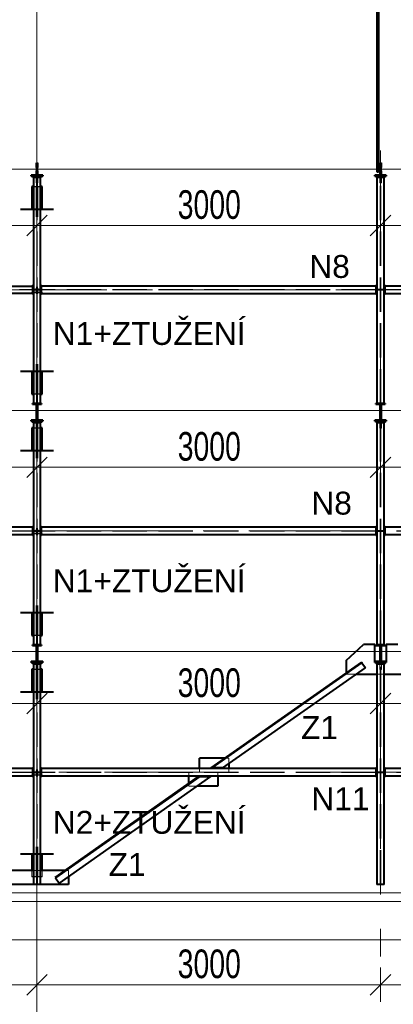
# Model space of a CAD drawing. Header units: metres. Extents: x 212 to 317, y 37 to 97.
# Tile 4 of 52: x 228.25 to 231.51, y 42.32 to 50.92. Entities that reach past the tile are written whole.
import ezdxf

# ---------------------------------------------------------------- set-up
doc = ezdxf.new("R2010")
doc.units = ezdxf.units.M
for name, pattern in [('__RA_15', [1.7, 1, -0.3, 0.1, -0.3]), ('__RA_2', [0.4, 0.3, -0.1]), ('__RA_4', [0.6, 0.3, -0.1, 0, -0.1, 0, -0.1])]:
    doc.linetypes.add(name, pattern=pattern)
for name, color, linetype, lineweight in [('OSY', 204, '__RA_15', 13), ('POPIS', 7, 'Continuous', 13), ('Standard', 7, 'Continuous', 40), ('VYZTUZ', 11, 'Continuous', 50)]:
    doc.layers.add(name, color=color, linetype=linetype, lineweight=lineweight)
doc.styles.add('ARIAL', font='ARIAL.TTF')

msp = doc.modelspace()

# ---------------------------------------------------------------- linework, layer by layer
at = {"layer": 'OSY', "color": 204, "linetype": 'Continuous', "lineweight": 13}
for p, q in [((228.3962, 40.4228), (228.3962, 54.9808)), ((225.637, 49.6203), (298.4065, 49.6203)), ((224.437, 47.5126), (298.4065, 47.5126)), ((222.1385, 45.4049), (298.4065, 45.4049)), ((222.1385, 43.2972), (298.4065, 43.2972))]:
    msp.add_line(p, q, dxfattribs=at)
at = {"layer": 'OSY', "color": 204, "linetype": '__RA_15', "lineweight": 13}
for p, q in [((231.3962, 49.7833), (231.3962, 42.7433)), ((224.606, 48.5665), (292.136, 48.5665)), ((223.446, 46.4588), (293.446, 46.4588)), ((222.186, 44.3511), (294.576, 44.3511))]:
    msp.add_line(p, q, dxfattribs=at)
at = {"layer": 'Standard', "color": 1, "linetype": 'Continuous', "lineweight": 40}
for p, q in [((231.3652, 49.5931), (231.3652, 51.7608)), ((231.367, 49.5931), (231.367, 51.7608)), ((231.3712, 49.5931), (231.3712, 51.7608)), ((231.3755, 49.5931), (231.3755, 51.7608)), ((231.3772, 51.7608), (231.3772, 49.5931)), ((228.3922, 49.6733), (228.4002, 49.6733)), ((228.3922, 49.6346), (228.3922, 49.6733)), ((228.4002, 49.6346), (228.3922, 49.6346)), ((228.3922, 49.6346), (228.3922, 49.6246)), ((228.3922, 49.6246), (228.4002, 49.6246)), ((228.4002, 49.6733), (228.4002, 49.6346)), ((228.4002, 49.6246), (228.4002, 49.6346)), ((231.3922, 49.6733), (231.4002, 49.6733)), ((231.3922, 49.6346), (231.3922, 49.6733)), ((231.4002, 49.6346), (231.3922, 49.6346)), ((231.3922, 49.6346), (231.3922, 49.6246)), ((231.3922, 49.6246), (231.4002, 49.6246)), ((231.4002, 49.6733), (231.4002, 49.6346)), ((231.4002, 49.6246), (231.4002, 49.6346)), ((228.3462, 49.5593), (228.3462, 49.5673)), ((228.4462, 49.5673), (228.3462, 49.5673)), ((228.3462, 49.5593), (228.4462, 49.5593)), ((228.354, 49.5593), (228.354, 49.5543)), ((228.354, 49.5543), (228.389, 49.5543)), ((228.3642, 49.5493), (228.4282, 49.5493)), ((228.3642, 49.5493), (228.3642, 47.5735)), ((228.389, 49.5543), (228.389, 49.5493)), ((228.4002, 49.616), (228.3922, 49.616)), ((228.3922, 49.616), (228.3922, 49.606)), ((228.3922, 49.606), (228.4002, 49.606)), ((228.3922, 49.5673), (228.3922, 49.606)), ((228.394, 49.5493), (228.394, 49.5593)), ((228.3984, 49.5593), (228.3984, 49.5493)), ((228.4002, 49.606), (228.4002, 49.616)), ((228.4002, 49.606), (228.4002, 49.5673)), ((228.4034, 49.5493), (228.4034, 49.5543)), ((228.4034, 49.5543), (228.4384, 49.5543)), ((228.4282, 47.5735), (228.4282, 49.5493)), ((228.4384, 49.5543), (228.4384, 49.5593)), ((228.4462, 49.5673), (228.4462, 49.5593)), ((231.3462, 49.5593), (231.3462, 49.5673)), ((231.4462, 49.5673), (231.3462, 49.5673)), ((231.3462, 49.5593), (231.4462, 49.5593)), ((231.354, 49.5593), (231.354, 49.5543)), ((231.354, 49.5543), (231.389, 49.5543)), ((231.3642, 49.5493), (231.4282, 49.5493)), ((231.3642, 49.5493), (231.3642, 47.5735)), ((231.367, 49.5931), (231.3652, 49.5931)), ((231.3712, 49.5931), (231.367, 49.5931)), ((231.3755, 49.5931), (231.3712, 49.5931)), ((231.3772, 49.5931), (231.3755, 49.5931)), ((231.389, 49.5543), (231.389, 49.5493)), ((231.4002, 49.616), (231.3922, 49.616)), ((231.3922, 49.616), (231.3922, 49.606)), ((231.3922, 49.606), (231.4002, 49.606)), ((231.3922, 49.5673), (231.3922, 49.606)), ((231.394, 49.5493), (231.394, 49.5593)), ((231.3984, 49.5593), (231.3984, 49.5493)), ((231.4002, 49.606), (231.4002, 49.616)), ((231.4002, 49.606), (231.4002, 49.5673)), ((231.4034, 49.5493), (231.4034, 49.5543)), ((231.4034, 49.5543), (231.4384, 49.5543)), ((231.4282, 47.5735), (231.4282, 49.5493)), ((231.4384, 49.5543), (231.4384, 49.5593)), ((231.4462, 49.5673), (231.4462, 49.5593)), ((228.3642, 49.4666), (228.3522, 49.4666)), ((228.3522, 49.4666), (228.3522, 49.4643)), ((228.3522, 49.4643), (228.3642, 49.4643)), ((228.3522, 49.4643), (228.3522, 49.2655)), ((228.4402, 49.4666), (228.4282, 49.4666)), ((228.4282, 49.4643), (228.4402, 49.4643)), ((228.4402, 49.4643), (228.4402, 49.4666)), ((228.4402, 49.2655), (228.4402, 49.4643)), ((225.4605, 48.5985), (228.3562, 48.5985)), ((228.3562, 48.6065), (228.3562, 48.5985)), ((228.3562, 48.6065), (228.3642, 48.6065)), ((228.3562, 48.5985), (228.3562, 48.5345)), ((228.4282, 48.6065), (228.4362, 48.6065)), ((228.4362, 48.5985), (228.4362, 48.6065)), ((228.4362, 48.5345), (228.4362, 48.5985)), ((231.3562, 48.5985), (228.4362, 48.5985)), ((231.3562, 48.6065), (231.3562, 48.5985)), ((231.3562, 48.6065), (231.3642, 48.6065)), ((231.3562, 48.5985), (231.3562, 48.5345)), ((231.4282, 48.6065), (231.4362, 48.6065)), ((231.4362, 48.5985), (231.4362, 48.6065)), ((231.4362, 48.5345), (231.4362, 48.5985)), ((234.4762, 48.5985), (231.4362, 48.5985)), ((228.3562, 48.5345), (225.424, 48.5345)), ((228.3562, 48.5345), (228.3562, 48.5265)), ((228.3642, 48.5265), (228.3562, 48.5265)), ((228.4362, 48.5265), (228.4282, 48.5265)), ((228.4362, 48.5265), (228.4362, 48.5345)), ((228.4362, 48.5345), (231.3562, 48.5345)), ((231.3562, 48.5345), (231.3562, 48.5265)), ((231.3642, 48.5265), (231.3562, 48.5265)), ((231.4362, 48.5265), (231.4282, 48.5265)), ((231.4362, 48.5265), (231.4362, 48.5345)), ((231.4362, 48.5345), (234.4762, 48.5345)), ((228.3522, 47.8553), (228.3522, 47.6565)), ((228.4402, 47.6565), (228.4402, 47.8553)), ((228.3642, 47.6565), (228.3522, 47.6565)), ((228.3522, 47.6565), (228.3522, 47.6542)), ((228.3522, 47.6542), (228.3642, 47.6542)), ((228.4402, 47.6565), (228.4282, 47.6565)), ((228.4282, 47.6542), (228.4402, 47.6542)), ((228.4402, 47.6542), (228.4402, 47.6565)), ((228.3562, 47.5655), (228.3562, 47.5735)), ((228.3642, 47.5735), (228.3562, 47.5735)), ((228.3562, 47.5655), (228.4362, 47.5655)), ((228.4282, 47.5735), (228.3642, 47.5735)), ((228.3922, 47.5655), (228.3922, 47.5565)), ((228.4002, 47.5565), (228.4002, 47.5655)), ((228.4362, 47.5735), (228.4282, 47.5735)), ((228.4362, 47.5735), (228.4362, 47.5655)), ((231.3562, 47.5655), (231.3562, 47.5735)), ((231.3642, 47.5735), (231.3562, 47.5735)), ((231.3562, 47.5655), (231.4362, 47.5655)), ((231.4282, 47.5735), (231.3642, 47.5735)), ((231.3922, 47.5655), (231.3922, 47.5565)), ((231.4002, 47.5565), (231.4002, 47.5655)), ((231.4362, 47.5735), (231.4282, 47.5735)), ((231.4362, 47.5735), (231.4362, 47.5655)), ((228.3922, 47.5099), (228.3922, 47.5565)), ((228.3922, 47.5565), (228.4002, 47.5565)), ((228.3922, 47.5008), (228.3922, 47.5099)), ((228.3922, 47.5099), (228.4002, 47.5099)), ((228.3922, 47.5008), (228.4002, 47.5008)), ((228.3922, 47.4928), (228.3922, 47.5008)), ((228.3922, 47.482), (228.3922, 47.4928)), ((228.4002, 47.4928), (228.3922, 47.4928)), ((228.3922, 47.4345), (228.3922, 47.482)), ((228.4002, 47.482), (228.3922, 47.482)), ((228.4002, 47.5565), (228.4002, 47.5099)), ((228.4002, 47.5099), (228.4002, 47.5008)), ((228.4002, 47.5008), (228.4002, 47.4928)), ((228.4002, 47.4928), (228.4002, 47.482)), ((228.4002, 47.482), (228.4002, 47.4345)), ((231.3922, 47.5099), (231.3922, 47.5565)), ((231.3922, 47.5565), (231.4002, 47.5565)), ((231.3922, 47.5008), (231.3922, 47.5099)), ((231.3922, 47.5099), (231.4002, 47.5099)), ((231.3922, 47.5008), (231.4002, 47.5008)), ((231.3922, 47.4928), (231.3922, 47.5008)), ((231.3922, 47.482), (231.3922, 47.4928)), ((231.4002, 47.4928), (231.3922, 47.4928)), ((231.3922, 47.4345), (231.3922, 47.482)), ((231.4002, 47.482), (231.3922, 47.482)), ((231.4002, 47.5565), (231.4002, 47.5099)), ((231.4002, 47.5099), (231.4002, 47.5008)), ((231.4002, 47.5008), (231.4002, 47.4928)), ((231.4002, 47.4928), (231.4002, 47.482)), ((231.4002, 47.482), (231.4002, 47.4345)), ((228.3462, 47.4175), (228.3462, 47.4255)), ((228.4462, 47.4255), (228.3462, 47.4255)), ((228.3462, 47.4175), (228.4462, 47.4175)), ((228.354, 47.4175), (228.354, 47.4125)), ((228.354, 47.4125), (228.389, 47.4125)), ((228.3642, 47.4075), (228.4282, 47.4075)), ((228.3642, 47.4075), (228.3642, 45.4658)), ((228.389, 47.4125), (228.389, 47.4075)), ((228.4002, 47.4345), (228.3922, 47.4345)), ((228.3922, 47.4345), (228.3922, 47.4255)), ((228.394, 47.4075), (228.394, 47.4175)), ((228.3984, 47.4175), (228.3984, 47.4075)), ((228.4002, 47.4255), (228.4002, 47.4345)), ((228.4034, 47.4075), (228.4034, 47.4125)), ((228.4034, 47.4125), (228.4384, 47.4125)), ((228.4282, 45.4658), (228.4282, 47.4075)), ((228.4384, 47.4125), (228.4384, 47.4175)), ((228.4462, 47.4255), (228.4462, 47.4175)), ((231.3462, 47.4175), (231.3462, 47.4255)), ((231.4462, 47.4255), (231.3462, 47.4255)), ((231.3462, 47.4175), (231.4462, 47.4175)), ((231.354, 47.4175), (231.354, 47.4125)), ((231.354, 47.4125), (231.389, 47.4125)), ((231.3642, 47.4075), (231.4282, 47.4075)), ((231.3642, 47.4075), (231.3642, 45.4658)), ((231.389, 47.4125), (231.389, 47.4075)), ((231.4002, 47.4345), (231.3922, 47.4345)), ((231.3922, 47.4345), (231.3922, 47.4255)), ((231.394, 47.4075), (231.394, 47.4175)), ((231.3984, 47.4175), (231.3984, 47.4075)), ((231.4002, 47.4255), (231.4002, 47.4345)), ((231.4034, 47.4075), (231.4034, 47.4125)), ((231.4034, 47.4125), (231.4384, 47.4125)), ((231.4282, 45.4658), (231.4282, 47.4075)), ((231.4384, 47.4125), (231.4384, 47.4175)), ((231.4462, 47.4255), (231.4462, 47.4175)), ((228.3642, 47.3589), (228.3522, 47.3589)), ((228.3522, 47.3589), (228.3522, 47.3566)), ((228.3522, 47.3566), (228.3642, 47.3566)), ((228.3522, 47.3566), (228.3522, 47.1578)), ((228.4402, 47.3589), (228.4282, 47.3589)), ((228.4282, 47.3566), (228.4402, 47.3566)), ((228.4402, 47.3566), (228.4402, 47.3589)), ((228.4402, 47.1578), (228.4402, 47.3566)), ((228.3562, 46.4908), (225.4362, 46.4908)), ((228.3562, 46.4988), (228.3562, 46.4908)), ((228.3562, 46.4988), (228.3642, 46.4988)), ((228.3562, 46.4908), (228.3562, 46.4268)), ((228.4282, 46.4988), (228.4362, 46.4988)), ((228.4362, 46.4908), (228.4362, 46.4988)), ((228.4362, 46.4268), (228.4362, 46.4908)), ((231.3562, 46.4908), (228.4362, 46.4908)), ((231.3562, 46.4988), (231.3562, 46.4908)), ((231.3562, 46.4988), (231.3642, 46.4988)), ((231.3562, 46.4908), (231.3562, 46.4268)), ((231.4282, 46.4988), (231.4362, 46.4988)), ((231.4362, 46.4908), (231.4362, 46.4988)), ((231.4362, 46.4268), (231.4362, 46.4908)), ((234.2362, 46.4908), (231.4362, 46.4908)), ((225.4362, 46.4268), (228.3562, 46.4268)), ((228.3562, 46.4268), (228.3562, 46.4188)), ((228.3642, 46.4188), (228.3562, 46.4188)), ((228.4362, 46.4188), (228.4282, 46.4188)), ((228.4362, 46.4188), (228.4362, 46.4268)), ((228.4362, 46.4268), (231.3562, 46.4268)), ((231.3562, 46.4268), (231.3562, 46.4188)), ((231.3642, 46.4188), (231.3562, 46.4188)), ((231.4362, 46.4188), (231.4282, 46.4188)), ((231.4362, 46.4188), (231.4362, 46.4268)), ((231.4362, 46.4268), (234.2362, 46.4268)), ((228.3522, 45.7476), (228.3522, 45.5488)), ((228.4402, 45.5488), (228.4402, 45.7476)), ((228.3642, 45.5488), (228.3522, 45.5488)), ((228.3522, 45.5488), (228.3522, 45.5465)), ((228.3522, 45.5465), (228.3642, 45.5465)), ((228.4402, 45.5488), (228.4282, 45.5488)), ((228.4282, 45.5465), (228.4402, 45.5465)), ((228.4402, 45.5465), (228.4402, 45.5488)), ((228.3562, 45.4578), (228.3562, 45.4658)), ((228.3642, 45.4658), (228.3562, 45.4658)), ((228.3562, 45.4578), (228.4362, 45.4578)), ((228.4282, 45.4658), (228.3642, 45.4658)), ((228.3922, 45.4578), (228.3922, 45.4488)), ((228.3922, 45.4022), (228.3922, 45.4488)), ((228.3922, 45.4488), (228.4002, 45.4488)), ((228.4002, 45.4488), (228.4002, 45.4578)), ((228.4002, 45.4488), (228.4002, 45.4022)), ((228.4362, 45.4658), (228.4282, 45.4658)), ((228.4362, 45.4658), (228.4362, 45.4578)), ((231.0962, 45.3268), (231.2462, 45.4678)), ((231.3462, 45.4678), (231.2462, 45.4678)), ((231.3462, 45.3178), (231.3462, 45.4678)), ((231.3562, 45.4578), (231.3562, 45.4658)), ((231.3642, 45.4658), (231.3562, 45.4658)), ((231.3562, 45.4578), (231.4362, 45.4578)), ((231.4282, 45.4658), (231.3642, 45.4658)), ((231.3922, 45.4578), (231.3922, 45.4488)), ((231.3922, 45.4022), (231.3922, 45.4488)), ((231.3922, 45.4488), (231.4002, 45.4488)), ((231.4002, 45.4488), (231.4002, 45.4578)), ((231.4002, 45.4488), (231.4002, 45.4022)), ((231.4362, 45.4658), (231.4282, 45.4658)), ((231.4362, 45.4658), (231.4362, 45.4578)), ((231.5462, 45.4678), (231.4462, 45.4678)), ((231.4462, 45.4678), (231.4462, 45.3178)), ((228.3922, 45.3931), (228.3922, 45.4022)), ((228.3922, 45.4022), (228.4002, 45.4022)), ((228.3922, 45.3851), (228.3922, 45.3931)), ((228.3922, 45.3931), (228.4002, 45.3931)), ((228.3922, 45.3743), (228.3922, 45.3851)), ((228.4002, 45.3851), (228.3922, 45.3851)), ((228.3922, 45.3268), (228.3922, 45.3743)), ((228.4002, 45.3743), (228.3922, 45.3743)), ((228.4002, 45.3268), (228.3922, 45.3268)), ((228.3922, 45.3268), (228.3922, 45.3178)), ((228.4002, 45.4022), (228.4002, 45.3931)), ((228.4002, 45.3931), (228.4002, 45.3851)), ((228.4002, 45.3851), (228.4002, 45.3743)), ((228.4002, 45.3743), (228.4002, 45.3268)), ((228.4002, 45.3178), (228.4002, 45.3268)), ((231.0962, 45.3268), (231.0962, 45.2186)), ((231.3922, 45.3931), (231.3922, 45.4022)), ((231.3922, 45.4022), (231.4002, 45.4022)), ((231.3922, 45.3931), (231.4002, 45.3931)), ((231.3922, 45.3851), (231.3922, 45.3931)), ((231.3922, 45.3743), (231.3922, 45.3851)), ((231.4002, 45.3851), (231.3922, 45.3851)), ((231.3922, 45.3268), (231.3922, 45.3743)), ((231.4002, 45.3743), (231.3922, 45.3743)), ((231.4002, 45.3268), (231.3922, 45.3268)), ((231.3922, 45.3268), (231.3922, 45.3178)), ((231.4002, 45.4022), (231.4002, 45.3931)), ((231.4002, 45.3931), (231.4002, 45.3851)), ((231.4002, 45.3851), (231.4002, 45.3743)), ((231.4002, 45.3743), (231.4002, 45.3268)), ((231.4002, 45.3178), (231.4002, 45.3268)), ((228.3462, 45.3098), (228.3462, 45.3178)), ((228.4462, 45.3178), (228.3462, 45.3178)), ((228.3462, 45.3098), (228.4462, 45.3098)), ((228.3642, 45.2512), (228.3522, 45.2512)), ((228.3522, 45.2512), (228.3522, 45.2489)), ((228.3522, 45.2489), (228.3642, 45.2489)), ((228.3522, 45.2489), (228.3522, 45.0501)), ((228.354, 45.3098), (228.354, 45.3048)), ((228.354, 45.3048), (228.389, 45.3048)), ((228.3642, 45.2998), (228.4282, 45.2998)), ((228.3642, 45.2998), (228.3642, 43.3722)), ((228.389, 45.3048), (228.389, 45.2998)), ((228.394, 45.2998), (228.394, 45.3098)), ((228.3984, 45.3098), (228.3984, 45.2998)), ((228.4034, 45.2998), (228.4034, 45.3048)), ((228.4034, 45.3048), (228.4384, 45.3048)), ((228.4282, 43.3722), (228.4282, 45.2998)), ((228.4402, 45.2512), (228.4282, 45.2512)), ((228.4282, 45.2489), (228.4402, 45.2489)), ((228.4384, 45.3048), (228.4384, 45.3098)), ((228.4402, 45.2489), (228.4402, 45.2512)), ((228.4402, 45.0501), (228.4402, 45.2489)), ((228.4462, 45.3178), (228.4462, 45.3098)), ((231.2292, 45.312), (229.9152, 44.3888)), ((229.9256, 44.3888), (231.2327, 45.3071)), ((230.0195, 44.3888), (231.2637, 45.2629)), ((231.2292, 45.312), (231.2327, 45.3071)), ((231.2327, 45.3071), (231.2637, 45.2629)), ((231.3462, 45.3098), (231.3462, 45.3178)), ((231.4462, 45.3178), (231.3462, 45.3178)), ((231.3462, 45.3098), (231.4462, 45.3098)), ((231.354, 45.3098), (231.354, 45.3048)), ((231.354, 45.3048), (231.389, 45.3048)), ((231.3642, 45.2998), (231.4282, 45.2998)), ((231.3642, 45.2998), (231.3642, 43.3722)), ((231.389, 45.3048), (231.389, 45.2998)), ((231.394, 45.2998), (231.394, 45.3098)), ((231.3984, 45.3098), (231.3984, 45.2998)), ((231.4034, 45.2998), (231.4034, 45.3048)), ((231.4034, 45.3048), (231.4384, 45.3048)), ((231.4282, 43.3722), (231.4282, 45.2998)), ((231.4384, 45.3048), (231.4384, 45.3098)), ((231.4462, 45.3178), (231.4462, 45.3098)), ((231.1847, 45.2074), (231.3642, 45.2074)), ((231.4282, 45.2074), (231.6078, 45.2074)), ((230.0354, 44.4733), (229.8164, 44.4733)), ((229.8164, 44.3831), (229.8164, 44.4733)), ((228.3562, 44.3831), (225.4362, 44.3831)), ((228.3562, 44.3911), (228.3562, 44.3831)), ((228.3562, 44.3911), (228.3642, 44.3911)), ((228.3562, 44.3831), (228.3562, 44.3191)), ((228.4282, 44.3911), (228.4362, 44.3911)), ((228.4362, 44.3831), (228.4362, 44.3911)), ((228.4362, 44.3191), (228.4362, 44.3831)), ((231.3562, 44.3831), (228.4362, 44.3831)), ((229.9256, 44.3888), (229.9152, 44.3888)), ((230.0195, 44.3888), (229.9256, 44.3888)), ((230.0702, 44.4244), (230.0702, 44.3831)), ((231.3562, 44.3911), (231.3562, 44.3831)), ((231.3562, 44.3911), (231.3642, 44.3911)), ((231.3562, 44.3831), (231.3562, 44.3191)), ((231.4282, 44.3911), (231.4362, 44.3911)), ((231.4362, 44.3831), (231.4362, 44.3911)), ((231.4362, 44.3191), (231.4362, 44.3831)), ((234.2362, 44.3831), (231.4362, 44.3831)), ((225.4362, 44.3191), (228.3562, 44.3191)), ((228.3562, 44.3191), (228.3562, 44.3111)), ((228.3642, 44.3111), (228.3562, 44.3111)), ((228.4362, 44.3111), (228.4282, 44.3111)), ((228.4362, 44.3111), (228.4362, 44.3191)), ((228.4362, 44.3191), (231.3562, 44.3191)), ((228.5544, 43.4328), (229.8077, 44.3133)), ((229.8181, 44.3133), (228.5579, 43.4279)), ((229.9121, 44.3133), (228.5889, 43.3837)), ((229.7223, 44.2533), (229.7223, 44.3191)), ((229.8077, 44.3133), (229.8181, 44.3133)), ((229.8181, 44.3133), (229.9121, 44.3133)), ((229.9761, 44.3191), (229.9761, 44.2289)), ((231.3562, 44.3191), (231.3562, 44.3111)), ((231.3642, 44.3111), (231.3562, 44.3111)), ((231.4362, 44.3111), (231.4282, 44.3111)), ((231.4362, 44.3111), (231.4362, 44.3191)), ((231.4362, 44.3191), (234.2362, 44.3191)), ((229.9761, 44.2289), (229.7919, 44.2289)), ((228.3522, 43.6399), (228.3522, 43.4922)), ((228.4402, 43.4922), (228.4402, 43.6399)), ((228.3642, 43.4922), (228.1535, 43.4922)), ((228.639, 43.4922), (228.4282, 43.4922)), ((228.5544, 43.4328), (228.5579, 43.4279)), ((228.6722, 43.4423), (228.6722, 43.3722)), ((228.3642, 43.3722), (228.1202, 43.3722)), ((228.4282, 43.3722), (228.3642, 43.3722)), ((228.6722, 43.3722), (228.4282, 43.3722)), ((228.5579, 43.4279), (228.5889, 43.3837)), ((231.4282, 43.3722), (231.3642, 43.3722))]:
    msp.add_line(p, q, dxfattribs=at)
at = {"layer": 'Standard', "color": 136, "linetype": '__RA_2', "lineweight": 18}
for p, q in [((228.389, 49.5493), (228.389, 49.4993)), ((228.3922, 49.5493), (228.3922, 49.3593)), ((228.394, 47.5735), (228.394, 49.5493)), ((228.3984, 47.5735), (228.3984, 49.5493)), ((228.4002, 49.3593), (228.4002, 49.5493)), ((228.4034, 49.4993), (228.4034, 49.5493)), ((231.389, 49.5493), (231.389, 49.4993)), ((231.394, 47.5735), (231.394, 49.5493)), ((231.3984, 47.5735), (231.3984, 49.5493)), ((231.4034, 49.4993), (231.4034, 49.5493)), ((228.3922, 49.4666), (228.3642, 49.4666)), ((228.3642, 49.4643), (228.3882, 49.4643)), ((228.3882, 49.4643), (228.3882, 49.4432)), ((228.389, 49.4993), (228.394, 49.4993)), ((228.3984, 49.4993), (228.4034, 49.4993)), ((228.4282, 49.4666), (228.4002, 49.4666)), ((228.4042, 49.4432), (228.4042, 49.4643)), ((228.4042, 49.4643), (228.4282, 49.4643)), ((231.389, 49.4993), (231.394, 49.4993)), ((231.3984, 49.4993), (231.4034, 49.4993)), ((228.3882, 49.4432), (228.3882, 49.204)), ((228.3882, 49.4432), (228.3922, 49.4432)), ((228.4002, 49.4432), (228.4042, 49.4432)), ((228.4042, 49.204), (228.4042, 49.4432)), ((228.3922, 49.3593), (228.3922, 49.204)), ((228.3922, 49.3593), (228.4002, 49.3593)), ((228.4002, 49.204), (228.4002, 49.3593)), ((225.441, 48.5643), (228.3562, 48.5643)), ((225.4435, 48.5687), (228.3562, 48.5687)), ((228.3522, 48.5444), (228.3522, 48.5404)), ((228.3882, 48.5444), (228.3522, 48.5444)), ((228.3522, 48.5404), (228.3922, 48.5404)), ((228.3642, 48.5705), (228.384, 48.5705)), ((228.384, 48.5625), (228.3642, 48.5625)), ((228.394, 48.5705), (228.384, 48.5705)), ((228.384, 48.5705), (228.384, 48.5625)), ((228.384, 48.5625), (228.394, 48.5625)), ((228.3882, 48.5804), (228.3882, 48.5444)), ((228.3922, 48.5804), (228.3882, 48.5804)), ((228.3922, 48.5904), (228.3922, 48.5304)), ((228.3922, 48.5904), (228.4002, 48.5904)), ((228.3922, 48.5304), (228.4002, 48.5304)), ((228.4084, 48.5705), (228.3984, 48.5705)), ((228.3984, 48.5625), (228.4084, 48.5625)), ((228.4002, 48.5304), (228.4002, 48.5904)), ((228.4042, 48.5804), (228.4002, 48.5804)), ((228.4002, 48.5404), (228.4402, 48.5404)), ((228.4042, 48.5444), (228.4042, 48.5804)), ((228.4402, 48.5444), (228.4042, 48.5444)), ((228.4084, 48.5625), (228.4084, 48.5705)), ((228.4084, 48.5705), (228.4282, 48.5705)), ((228.4282, 48.5625), (228.4084, 48.5625)), ((231.3562, 48.5687), (228.4362, 48.5687)), ((231.3562, 48.5643), (228.4362, 48.5643)), ((228.4402, 48.5404), (228.4402, 48.5444)), ((231.3642, 48.5705), (231.384, 48.5705)), ((231.384, 48.5625), (231.3642, 48.5625)), ((231.394, 48.5705), (231.384, 48.5705)), ((231.384, 48.5705), (231.384, 48.5625)), ((231.384, 48.5625), (231.394, 48.5625)), ((231.4084, 48.5705), (231.3984, 48.5705)), ((231.3984, 48.5625), (231.4084, 48.5625)), ((231.4084, 48.5625), (231.4084, 48.5705)), ((231.4084, 48.5705), (231.4282, 48.5705)), ((231.4282, 48.5625), (231.4084, 48.5625)), ((234.4762, 48.5687), (231.4362, 48.5687)), ((234.4762, 48.5643), (231.4362, 48.5643)), ((228.3882, 47.9168), (228.3882, 47.6776)), ((228.3922, 47.9168), (228.3922, 47.7435)), ((228.4002, 47.7435), (228.4002, 47.9168)), ((228.4042, 47.6776), (228.4042, 47.9168)), ((228.3922, 47.7435), (228.3922, 47.574)), ((228.3922, 47.7435), (228.4002, 47.7435)), ((228.4002, 47.574), (228.4002, 47.7435)), ((228.3882, 47.6565), (228.3642, 47.6565)), ((228.3642, 47.6542), (228.3922, 47.6542)), ((228.3882, 47.6776), (228.3882, 47.6565)), ((228.3922, 47.6776), (228.3882, 47.6776)), ((228.4042, 47.6776), (228.4002, 47.6776)), ((228.4002, 47.6542), (228.4282, 47.6542)), ((228.4042, 47.6565), (228.4042, 47.6776)), ((228.4282, 47.6565), (228.4042, 47.6565)), ((228.3922, 47.574), (228.4002, 47.574)), ((228.4002, 47.5205), (228.3922, 47.5205)), ((228.3922, 47.5097), (228.4002, 47.5097)), ((228.4002, 47.5018), (228.3922, 47.5018)), ((228.3922, 47.4926), (228.4002, 47.4926)), ((231.4002, 47.5205), (231.3922, 47.5205)), ((231.3922, 47.5097), (231.4002, 47.5097)), ((231.4002, 47.5018), (231.3922, 47.5018)), ((231.3922, 47.4926), (231.4002, 47.4926)), ((228.389, 47.4075), (228.389, 47.3575)), ((228.3922, 47.4431), (228.4002, 47.4431)), ((228.3922, 47.4075), (228.3922, 47.2516)), ((228.394, 45.4658), (228.394, 47.4075)), ((228.3984, 45.4658), (228.3984, 47.4075)), ((228.4002, 47.2516), (228.4002, 47.4075)), ((228.4034, 47.3575), (228.4034, 47.4075)), ((231.389, 47.4075), (231.389, 47.3575)), ((231.3922, 47.4431), (231.4002, 47.4431)), ((231.394, 45.4658), (231.394, 47.4075)), ((231.3984, 45.4658), (231.3984, 47.4075)), ((231.4034, 47.3575), (231.4034, 47.4075)), ((228.3922, 47.3589), (228.3642, 47.3589)), ((228.3642, 47.3566), (228.3882, 47.3566)), ((228.3882, 47.3566), (228.3882, 47.3355)), ((228.3882, 47.3355), (228.3882, 47.0963)), ((228.3882, 47.3355), (228.3922, 47.3355)), ((228.389, 47.3575), (228.394, 47.3575)), ((228.3984, 47.3575), (228.4034, 47.3575)), ((228.4282, 47.3589), (228.4002, 47.3589)), ((228.4002, 47.3355), (228.4042, 47.3355)), ((228.4042, 47.3355), (228.4042, 47.3566)), ((228.4042, 47.3566), (228.4282, 47.3566)), ((228.4042, 47.0963), (228.4042, 47.3355)), ((231.389, 47.3575), (231.394, 47.3575)), ((231.3984, 47.3575), (231.4034, 47.3575)), ((228.3922, 47.2516), (228.3922, 47.0963)), ((228.3922, 47.2516), (228.4002, 47.2516)), ((228.4002, 47.0963), (228.4002, 47.2516)), ((228.3562, 46.461), (225.4362, 46.461)), ((228.3562, 46.4566), (225.4362, 46.4566)), ((228.3642, 46.4628), (228.384, 46.4628)), ((228.384, 46.4548), (228.3642, 46.4548)), ((228.394, 46.4628), (228.384, 46.4628)), ((228.384, 46.4628), (228.384, 46.4548)), ((228.384, 46.4548), (228.394, 46.4548)), ((228.3882, 46.4727), (228.3882, 46.4367)), ((228.3922, 46.4727), (228.3882, 46.4727)), ((228.3922, 46.4827), (228.3922, 46.4227)), ((228.3922, 46.4827), (228.4002, 46.4827)), ((228.4084, 46.4628), (228.3984, 46.4628)), ((228.3984, 46.4548), (228.4084, 46.4548)), ((228.4002, 46.4227), (228.4002, 46.4827)), ((228.4042, 46.4727), (228.4002, 46.4727)), ((228.4042, 46.4367), (228.4042, 46.4727)), ((228.4084, 46.4548), (228.4084, 46.4628)), ((228.4084, 46.4628), (228.4282, 46.4628)), ((228.4282, 46.4548), (228.4084, 46.4548)), ((231.3562, 46.461), (228.4362, 46.461)), ((231.3562, 46.4566), (228.4362, 46.4566)), ((231.3642, 46.4628), (231.384, 46.4628)), ((231.384, 46.4548), (231.3642, 46.4548)), ((231.394, 46.4628), (231.384, 46.4628)), ((231.384, 46.4628), (231.384, 46.4548)), ((231.384, 46.4548), (231.394, 46.4548)), ((231.4084, 46.4628), (231.3984, 46.4628)), ((231.3984, 46.4548), (231.4084, 46.4548)), ((231.4084, 46.4548), (231.4084, 46.4628)), ((231.4084, 46.4628), (231.4282, 46.4628)), ((231.4282, 46.4548), (231.4084, 46.4548)), ((234.2362, 46.461), (231.4362, 46.461)), ((234.2362, 46.4566), (231.4362, 46.4566)), ((228.3522, 46.4367), (228.3522, 46.4327)), ((228.3882, 46.4367), (228.3522, 46.4367)), ((228.3522, 46.4327), (228.3922, 46.4327)), ((228.3922, 46.4227), (228.4002, 46.4227)), ((228.4002, 46.4327), (228.4402, 46.4327)), ((228.4402, 46.4367), (228.4042, 46.4367)), ((228.4402, 46.4327), (228.4402, 46.4367)), ((228.3882, 45.8091), (228.3882, 45.5699)), ((228.3922, 45.8091), (228.3922, 45.6359)), ((228.4002, 45.6359), (228.4002, 45.8091)), ((228.4042, 45.5699), (228.4042, 45.8091)), ((228.3922, 45.6359), (228.3922, 45.4663)), ((228.3922, 45.6359), (228.4002, 45.6359)), ((228.4002, 45.4663), (228.4002, 45.6359)), ((228.3882, 45.5488), (228.3642, 45.5488)), ((228.3642, 45.5465), (228.3922, 45.5465)), ((228.3882, 45.5699), (228.3882, 45.5488)), ((228.3922, 45.5699), (228.3882, 45.5699)), ((228.4042, 45.5699), (228.4002, 45.5699)), ((228.4002, 45.5465), (228.4282, 45.5465)), ((228.4042, 45.5488), (228.4042, 45.5699)), ((228.4282, 45.5488), (228.4042, 45.5488)), ((228.3922, 45.4663), (228.4002, 45.4663)), ((228.4002, 45.4128), (228.3922, 45.4128)), ((231.4002, 45.4128), (231.3922, 45.4128)), ((228.3922, 45.402), (228.4002, 45.402)), ((228.4002, 45.3941), (228.3922, 45.3941)), ((228.3922, 45.3849), (228.4002, 45.3849)), ((228.3922, 45.3354), (228.4002, 45.3354)), ((231.3922, 45.402), (231.4002, 45.402)), ((231.4002, 45.3941), (231.3922, 45.3941)), ((231.3922, 45.3849), (231.4002, 45.3849)), ((231.3922, 45.3354), (231.4002, 45.3354)), ((228.3922, 45.2512), (228.3642, 45.2512)), ((228.3642, 45.2489), (228.3882, 45.2489)), ((228.3882, 45.2489), (228.3882, 45.2279)), ((228.389, 45.2998), (228.389, 45.2498)), ((228.389, 45.2498), (228.394, 45.2498)), ((228.3922, 45.2998), (228.3922, 45.1439)), ((228.394, 43.3722), (228.394, 45.2998)), ((228.3984, 43.3722), (228.3984, 45.2998)), ((228.3984, 45.2498), (228.4034, 45.2498)), ((228.4002, 45.1439), (228.4002, 45.2998)), ((228.4282, 45.2512), (228.4002, 45.2512)), ((228.4034, 45.2498), (228.4034, 45.2998)), ((228.4042, 45.2279), (228.4042, 45.2489)), ((228.4042, 45.2489), (228.4282, 45.2489)), ((231.389, 45.2998), (231.389, 45.2498)), ((231.389, 45.2698), (231.394, 45.2698)), ((231.389, 45.2498), (231.394, 45.2498)), ((231.394, 43.3722), (231.394, 45.2998)), ((231.3984, 43.3722), (231.3984, 45.2998)), ((231.3984, 45.2698), (231.4034, 45.2698)), ((231.3984, 45.2498), (231.4034, 45.2498)), ((231.4034, 45.2498), (231.4034, 45.2998)), ((228.3882, 45.2279), (228.3882, 44.9886)), ((228.3882, 45.2279), (228.3922, 45.2279)), ((228.4002, 45.2279), (228.4042, 45.2279)), ((228.4042, 44.9886), (228.4042, 45.2279)), ((231.0962, 45.2186), (231.0962, 45.2113)), ((231.0962, 45.2113), (231.0962, 45.2074)), ((231.0962, 45.2074), (231.1847, 45.2074)), ((231.3642, 45.2074), (231.394, 45.2074)), ((231.3984, 45.2074), (231.4282, 45.2074)), ((228.3922, 45.1439), (228.3922, 44.9886)), ((228.3922, 45.1439), (228.4002, 45.1439)), ((228.4002, 44.9886), (228.4002, 45.1439)), ((230.0458, 44.4733), (230.0354, 44.4733)), ((230.0702, 44.4733), (230.0458, 44.4733)), ((230.0702, 44.4733), (230.0702, 44.4244)), ((229.8164, 44.3533), (229.8164, 44.3831)), ((230.0702, 44.3831), (230.0702, 44.3533)), ((228.3562, 44.3533), (225.4362, 44.3533)), ((228.3562, 44.3489), (225.4362, 44.3489)), ((228.3522, 44.329), (228.3522, 44.325)), ((228.3882, 44.329), (228.3522, 44.329)), ((228.3522, 44.325), (228.3922, 44.325)), ((228.3642, 44.3551), (228.384, 44.3551)), ((228.384, 44.3471), (228.3642, 44.3471)), ((228.394, 44.3551), (228.384, 44.3551)), ((228.384, 44.3551), (228.384, 44.3471)), ((228.384, 44.3471), (228.394, 44.3471)), ((228.3882, 44.365), (228.3882, 44.329)), ((228.3922, 44.365), (228.3882, 44.365)), ((228.3922, 44.375), (228.3922, 44.315)), ((228.3922, 44.375), (228.4002, 44.375)), ((228.3922, 44.315), (228.4002, 44.315)), ((228.4084, 44.3551), (228.3984, 44.3551)), ((228.3984, 44.3471), (228.4084, 44.3471)), ((228.4002, 44.315), (228.4002, 44.375)), ((228.4042, 44.365), (228.4002, 44.365)), ((228.4002, 44.325), (228.4402, 44.325)), ((228.4042, 44.329), (228.4042, 44.365)), ((228.4402, 44.329), (228.4042, 44.329)), ((228.4084, 44.3471), (228.4084, 44.3551)), ((228.4084, 44.3551), (228.4282, 44.3551)), ((228.4282, 44.3471), (228.4084, 44.3471)), ((231.3562, 44.3533), (228.4362, 44.3533)), ((231.3562, 44.3489), (228.4362, 44.3489)), ((228.4402, 44.325), (228.4402, 44.329)), ((229.7223, 44.3191), (229.7223, 44.3489)), ((229.9761, 44.3489), (229.9761, 44.3191)), ((231.3642, 44.3551), (231.384, 44.3551)), ((231.384, 44.3471), (231.3642, 44.3471)), ((231.394, 44.3551), (231.384, 44.3551)), ((231.384, 44.3551), (231.384, 44.3471)), ((231.384, 44.3471), (231.394, 44.3471)), ((231.4084, 44.3551), (231.3984, 44.3551)), ((231.3984, 44.3471), (231.4084, 44.3471)), ((231.4084, 44.3471), (231.4084, 44.3551)), ((231.4084, 44.3551), (231.4282, 44.3551)), ((231.4282, 44.3471), (231.4084, 44.3471)), ((234.2362, 44.3533), (231.4362, 44.3533)), ((234.2362, 44.3489), (231.4362, 44.3489)), ((229.7223, 44.246), (229.7223, 44.2533)), ((229.7223, 44.2289), (229.7223, 44.246)), ((229.7919, 44.2289), (229.7223, 44.2289)), ((228.3882, 43.7014), (228.3882, 43.4622)), ((228.3922, 43.7014), (228.3922, 43.5281)), ((228.4002, 43.5281), (228.4002, 43.7014)), ((228.4042, 43.4622), (228.4042, 43.7014)), ((228.3922, 43.5281), (228.3922, 43.3722)), ((228.3922, 43.5281), (228.4002, 43.5281)), ((228.4002, 43.3722), (228.4002, 43.5281)), ((228.3522, 43.4922), (228.3522, 43.4411)), ((228.3882, 43.4411), (228.3522, 43.4411)), ((228.3522, 43.4411), (228.3522, 43.4388)), ((228.3522, 43.4388), (228.3922, 43.4388)), ((228.394, 43.4922), (228.3642, 43.4922)), ((228.3882, 43.4622), (228.3882, 43.4411)), ((228.3922, 43.4622), (228.3882, 43.4622)), ((228.4282, 43.4922), (228.3984, 43.4922)), ((228.4042, 43.4622), (228.4002, 43.4622)), ((228.4002, 43.4388), (228.4402, 43.4388)), ((228.4042, 43.4411), (228.4042, 43.4622)), ((228.4402, 43.4411), (228.4042, 43.4411)), ((228.4402, 43.4411), (228.4402, 43.4922)), ((228.4402, 43.4388), (228.4402, 43.4411)), ((228.6494, 43.4922), (228.639, 43.4922)), ((228.6722, 43.4922), (228.6494, 43.4922)), ((228.6722, 43.4922), (228.6722, 43.4423))]:
    msp.add_line(p, q, dxfattribs=at)
at = {"layer": 'Standard', "color": 1, "linetype": '__RA_4', "lineweight": 40}
for p, q in [((228.4642, 49.2655), (228.2522, 49.2655)), ((228.5402, 49.2655), (228.3282, 49.2655)), ((228.2522, 47.8553), (228.4642, 47.8553)), ((228.3282, 47.8553), (228.5402, 47.8553)), ((228.4642, 47.1578), (228.2522, 47.1578)), ((228.5402, 47.1578), (228.3282, 47.1578)), ((228.2522, 45.7476), (228.4642, 45.7476)), ((228.3282, 45.7476), (228.5402, 45.7476)), ((228.4642, 45.0501), (228.2522, 45.0501)), ((228.5402, 45.0501), (228.3282, 45.0501)), ((228.2522, 43.6399), (228.4642, 43.6399)), ((228.3282, 43.6399), (228.5402, 43.6399))]:
    msp.add_line(p, q, dxfattribs=at)
at = {"layer": 'Standard', "color": 7, "linetype": 'Continuous', "lineweight": 13}
msp.add_line((221.9942, 43.2222), (294.7982, 43.2222), dxfattribs=at)
at = {"layer": 'Standard', "color": 7, "linetype": 'Continuous', "lineweight": 18}
msp.add_lwpolyline([(217.2085, 42.889), (298.5065, 42.889), (298.5065, 65.318), (217.2085, 65.318), (217.2085, 42.889)], dxfattribs=at)
at = {"layer": 'VYZTUZ', "color": 171, "linetype": 'Continuous', "lineweight": 18}
for p, q in [((228.3062, 49.0372), (228.4862, 49.2172)), ((228.3962, 49.1272), (228.3962, 49.2772)), ((231.3062, 49.0372), (231.4862, 49.2172)), ((231.3962, 49.1272), (231.3962, 49.2772)), ((225.3935, 49.1272), (228.3962, 49.1272)), ((228.3962, 49.1272), (228.3962, 48.9772)), ((228.3962, 49.1272), (231.3962, 49.1272)), ((231.3962, 49.1272), (231.3962, 48.9772)), ((231.3962, 49.1272), (234.5162, 49.1272)), ((228.3962, 47.0151), (228.3962, 47.1651)), ((231.3962, 47.0151), (231.3962, 47.1651)), ((228.3062, 46.9251), (228.4862, 47.1051)), ((231.3062, 46.9251), (231.4862, 47.1051)), ((225.3962, 47.0151), (228.3962, 47.0151)), ((228.3962, 47.0151), (228.3962, 46.8651)), ((228.3962, 47.0151), (231.3962, 47.0151)), ((231.3962, 47.0151), (231.3962, 46.8651)), ((231.3962, 47.0151), (234.2762, 47.0151)), ((228.3962, 44.951), (228.3962, 45.101)), ((231.3962, 44.951), (231.3962, 45.101)), ((228.3062, 44.861), (228.4862, 45.041)), ((231.3062, 44.861), (231.4862, 45.041)), ((225.3962, 44.951), (228.3962, 44.951)), ((228.3962, 44.951), (228.3962, 44.801)), ((228.3962, 44.951), (231.3962, 44.951)), ((231.3962, 44.951), (231.3962, 44.801)), ((231.3962, 44.951), (234.2762, 44.951)), ((228.3062, 42.4053), (228.4862, 42.5853)), ((228.3962, 42.4953), (228.3962, 42.6453)), ((231.3062, 42.4053), (231.4862, 42.5853)), ((231.3962, 42.4953), (231.3962, 42.6453)), ((228.3962, 42.4953), (228.3962, 42.3453)), ((231.3962, 42.4953), (231.3962, 42.3453)), ((231.3962, 42.4953), (234.2762, 42.4953))]:
    msp.add_line(p, q, dxfattribs=at)
for points in [[(225.3962, 42.4953), (225.475, 42.4953), (225.475, 42.4953), (226.5213, 42.4953), (226.5213, 42.4953), (227.0639, 42.4953), (227.0639, 42.4953), (227.7727, 42.4953), (227.7727, 42.4953), (228.3962, 42.4953)], [(228.3962, 42.4953), (229.1067, 42.4953), (229.1067, 42.4953), (229.4656, 42.4953), (229.4656, 42.4953), (231.3962, 42.4953)]]:
    msp.add_lwpolyline(points, dxfattribs=at)

# ---------------------------------------------------------------- texts
at = {"layer": 'POPIS', "color": 204, "linetype": 'Continuous', "lineweight": 13, "char_height": 0.2, "width": 0.09912, "attachment_point": 7, "style": 'ARIAL'}
for s, insert in [('\\W0.99;N8', (230.7742, 48.6666)), ('\\W0.99;N1+ZTUŽENÍ', (228.5347, 48.0814)), ('\\W0.99;N8', (230.7918, 46.5993)), ('\\W0.99;N1+ZTUŽENÍ', (228.5347, 45.9214)), ('\\W0.99;Z1', (230.7022, 44.6419)), ('\\W0.99;N11', (230.7918, 44.0193)), ('\\W0.99;N2+ZTUŽENÍ', (228.5347, 43.8114)), ('\\W0.99;Z1', (229.0219, 43.4462))]:
    msp.add_mtext(s, dxfattribs=dict(at, insert=insert))
at = {"layer": 'VYZTUZ', "color": 171, "linetype": 'Continuous', "lineweight": 18, "char_height": 0.25, "width": 0.089286, "attachment_point": 7, "style": 'ARIAL'}
for insert in [(229.6247, 49.1816), (229.6247, 47.0696), (229.6247, 45.0054), (229.6247, 42.5497)]:
    msp.add_mtext('\\W0.71;3000', dxfattribs=dict(at, insert=insert))

doc.saveas('drawing.dxf')
